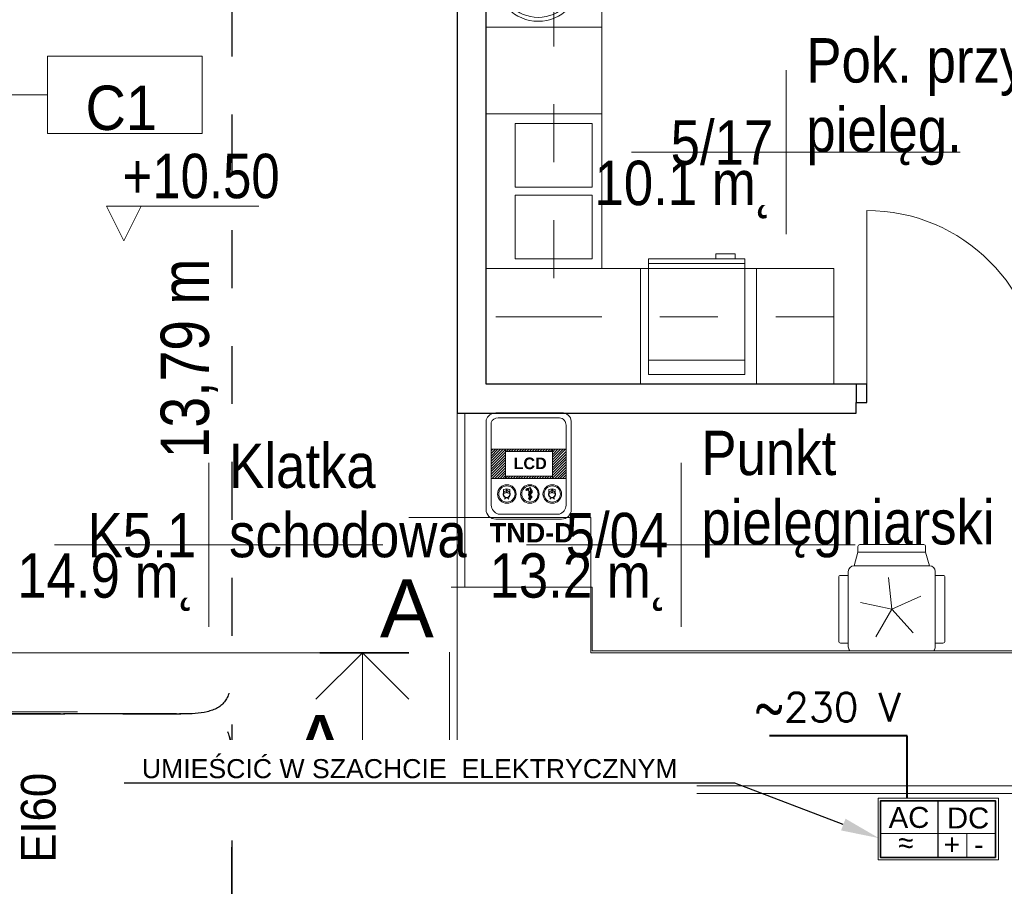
# Model space of a CAD drawing. Header units: centimetres. Extents: x -1316 to 21770, y -8842 to 3590.
# Tile 67 of 125: x -549 to -39, y 1383 to 1832. Entities that reach past the tile are written whole.
import ezdxf
from ezdxf import colors
from ezdxf.entities.mleader import LeaderData, LeaderLine
from ezdxf.math import Vec2, Vec3

# ---------------------------------------------------------------- set-up
doc = ezdxf.new("R2010")
doc.units = ezdxf.units.CM
doc.linetypes.add('Dash', pattern=[60, 30, -30])
for name, color, linetype, lineweight in [('A-AREA-IDEN', 2, 'Continuous', 13), ('A-DETL', 90, 'Continuous', 9), ('A-DETL-GENF', 92, 'Continuous', 9), ('A-DETL-MEDM', 33, 'Continuous', 13), ('A-DETL-THIN', 151, 'Continuous', 9), ('A-DETL-WIDE', 214, 'Continuous', 35), ('A-DOOR', 31, 'Continuous', 13), ('A-DOOR-IDEN', 31, 'Continuous', 13), ('A-WALL', 113, 'Continuous', 13), ('A-WALL-IDEN', 211, 'Continuous', 13), ('G-ANNO-DIMS', 111, 'Continuous', 13), ('G-ANNO-TEXT', 231, 'Continuous', 13), ('I-FURN', 30, 'Continuous', 9), ('P-SANR-FIXT', 6, 'Continuous', 9), ('PRZYW_Elementy_inst_przyw', 7, 'Continuous', 9), ('Q-SPCQ', 91, 'Continuous', 9), ('SAIO_INST_PRZYW_24VDC', 1, 'Continuous', 40)]:
    doc.layers.add(name, color=color, linetype=linetype, lineweight=lineweight)
doc.styles.add('adam', font='arialbd.ttf')
doc.styles.add('Arial', font='arial.ttf', dxfattribs={"width": 0.9, "height": 18})
doc.styles.add('Arial Narrow_2', font='ARIALN.TTF', dxfattribs={"height": 23})
doc.styles.add('Arial Narrow_4', font='ARIALN.TTF', dxfattribs={"height": 25})
doc.styles.add('Arial_11', font='arial.ttf', dxfattribs={"width": 0.85, "height": 23})
doc.styles.add('Arial_12', font='arial.ttf', dxfattribs={"width": 0.9, "height": 23})
doc.styles.add('Arial_7', font='arial.ttf', dxfattribs={"height": 30})
doc.styles.add('ROMANS', font='romans')

# ---------------------------------------------------------------- blocks, each defined once
blk = doc.blocks.new('Blat - Blat-V4-5_piętro III __10_50 m_ - stan projektowany')
at = {"layer": 'I-FURN'}
for p, q in [((0, -60), (0, 0)), ((80, 0), (80, -60)), ((80, -60), (0, -60))]:
    blk.add_line(p, q, dxfattribs=at)
blk = doc.blocks.new('Blat - Blat-2328139-5_piętro III __10_50 m_ - stan projektowany')
at = {"layer": 'I-FURN'}
for p, q in [((0, 60), (0, 0)), ((45, 60), (0, 60)), ((45, 0), (45, 60))]:
    blk.add_line(p, q, dxfattribs=at)
blk = doc.blocks.new('Blat - Blat-1345692-5_piętro III __10_50 m_ - stan projektowany')
at = {"layer": 'I-FURN'}
for p, q in [((0, -60), (0, 0)), ((80, -60), (0, -60))]:
    blk.add_line(p, q, dxfattribs=at)
blk = doc.blocks.new('Blat - Blat-2328140-5_piętro III __10_50 m_ - stan projektowany')
at = {"layer": 'I-FURN'}
for p, q in [((0, -60), (0, 0)), ((40, 0), (40, -60)), ((40, -60), (0, -60))]:
    blk.add_line(p, q, dxfattribs=at)
blk = doc.blocks.new('Blat - Blat-2328141-5_piętro III __10_50 m_ - stan projektowany')
at = {"layer": 'I-FURN'}
for p, q in [((0, -60), (0, 0)), ((60, 0), (60, -60)), ((60, -60), (0, -60))]:
    blk.add_line(p, q, dxfattribs=at)
blk = doc.blocks.new('Blat - Blat-2328144-5_piętro III __10_50 m_ - stan projektowany')
at = {"layer": 'I-FURN', "linetype": 'Dash'}
for p, q in [((0, -35), (0, 0)), ((230, -35), (0, -35))]:
    blk.add_line(p, q, dxfattribs=at)
blk = doc.blocks.new('Blat - Blat-2328145-5_piętro III __10_50 m_ - stan projektowany')
at = {"layer": 'I-FURN', "linetype": 'Dash'}
for p, q in [((180, 35), (0, 35)), ((180, 0), (180, 35))]:
    blk.add_line(p, q, dxfattribs=at)
blk = doc.blocks.new('DRZWI 1S - automatyczna etykieta - Drzwi 90 _szklone_-2381400-5_piętro III __10_50 m_ - stan projektowany')
at = {"layer": 'A-DETL-GENF'}
for p, q in [((-50.5, 2), (-45, 2)), ((-50.5, -7.5), (-50.5, 2)), ((-45, 2), (-45, -7.5)), ((45, 2), (50.5, 2)), ((45, -7.5), (45, 2)), ((50.5, 2), (50.5, -7.5)), ((-45, -7.5), (-50.5, -7.5)), ((50.5, -7.5), (45, -7.5))]:
    blk.add_line(p, q, dxfattribs=at)
at = {"layer": 'A-DETL-MEDM', "lineweight": 25}
for p, q in [((-50.5, -7.5), (-50.5, 2)), ((-50.5, 2), (-45, 2)), ((-45, 2), (-45, -7.5)), ((45, 2), (45, -7.5)), ((50.5, 2), (45, 2)), ((50.5, -7.5), (50.5, 2)), ((-45, -7.5), (-50.5, -7.5)), ((45, -7.5), (50.5, -7.5))]:
    blk.add_line(p, q, dxfattribs=at)
at = {"layer": 'A-DOOR'}
blk.add_line((45, -7.5), (45, -97.5), dxfattribs=at)
blk.add_arc((45, -7.5), 90, 180, 270, dxfattribs=at)
blk = doc.blocks.new('umywalka okrągła d _44cm stal nierdzewna - Type 1-2356170-5_piętro III __10_50 m_ - stan projektowany')
at = {"layer": 'P-SANR-FIXT'}
for p, q in [((12.5, 17.93), (12.5, 28.93)), ((7, 23.43), (18, 23.43))]:
    blk.add_line(p, q, dxfattribs=at)
for centre, radius in [((12.5, 34.5), 22), ((12.5, 34.5), 20), ((12.5, 23.43), 1.9)]:
    blk.add_circle(centre, radius, dxfattribs=at)
blk = doc.blocks.new('zlewozmywak dwukomorowy - Type 1-2356268-5_piętro III __10_50 m_ - stan projektowany')
at = {"layer": 'P-SANR-FIXT'}
for p, q in [((52.5, 67.5), (-27.5, 67.5)), ((-27.5, 67.5), (-27.5, 7.5)), ((52.5, 7.5), (52.5, 67.5)), ((10.5, 62.5), (-22.5, 62.5)), ((-22.5, 62.5), (-22.5, 22.5)), ((10.5, 22.5), (10.5, 62.5)), ((47.5, 62.5), (14.5, 62.5)), ((14.5, 62.5), (14.5, 22.5)), ((47.5, 22.5), (47.5, 62.5)), ((-22.5, 22.5), (10.5, 22.5)), ((14.5, 22.5), (47.5, 22.5))]:
    blk.add_line(p, q, dxfattribs=at)
blk = doc.blocks.new('lodówka niska w zabudowie - Type 1-2357182-5_piętro III __10_50 m_ - stan projektowany')
at = {"layer": 'Q-SPCQ'}
for p, q in [((-12.5, 12.5), (-12.5, 72.5)), ((-12.5, 72.5), (37.5, 72.5)), ((22.5, 75), (22.5, 72.5)), ((32.5, 75), (22.5, 75)), ((32.5, 72.5), (32.5, 75)), ((37.5, 72.5), (37.5, 12.5)), ((37.5, 70), (-12.5, 70)), ((37.5, 20), (-12.5, 20)), ((37.5, 12.5), (-12.5, 12.5))]:
    blk.add_line(p, q, dxfattribs=at)
blk = doc.blocks.new('Lada rejestracji2 - Lada rejestracji-2360188-5_piętro III __10_50 m_ - stan projektowany')
at = {"layer": 'I-FURN'}
for p, q in [((1431.33, 30.12), (1431.33, 326.62)), ((1431.33, 326.62), (1538.33, 326.62)), ((1538.33, 326.62), (1538.33, 322.62)), ((1435.33, 30.12), (1435.33, 322.62)), ((1435.33, 322.62), (1538.33, 322.62)), ((1435.33, 322.62), (1435.33, 30.12)), ((1538.33, 322.62), (1435.33, 322.62)), ((1538.33, 322.62), (1538.33, 318.62)), ((1628.33, 322.62), (1538.33, 322.62)), ((1538.33, 252.62), (1538.33, 322.62)), ((1538.33, 318.62), (1628.33, 318.62)), ((1505.33, -227.38), (1505.33, 252.62)), ((1505.33, 252.62), (1538.33, 252.62)), ((1431.33, -4.88), (1431.33, -301.38)), ((1441.33, -4.88), (1435.33, -4.88)), ((1441.33, -291.38), (1441.33, -4.88)), ((1538.33, -227.38), (1505.33, -227.38)), ((1538.33, -291.38), (1538.33, -227.38)), ((1538.33, -291.38), (1441.33, -291.38)), ((1538.33, -301.38), (1538.33, -291.38)), ((1628.33, -293.38), (1538.58, -293.38)), ((1538.58, -293.38), (1538.58, -297.38)), ((1538.58, -297.38), (1628.33, -297.38)), ((1431.33, -301.38), (1538.33, -301.38))]:
    blk.add_line(p, q, dxfattribs=at)
blk = doc.blocks.new('krzesło obrotowe - krzesło obrotowe-817701-5_piętro III __10_50 m_ - stan projektowany')
at = {"layer": 'I-FURN'}
for p, q in [((-17.5, 22.5), (-17.5, 26.5)), ((16.5, 27.5), (-16.5, 27.5)), ((17.5, 22.5), (17.5, 26.5)), ((19.5, 22.5), (-19.5, 22.5)), ((-33.5, 16.5), (-33.5, -16.5)), ((-32.5, 17.5), (-29.5, 17.5)), ((-29.5, 17.5), (-22.5, 19.5)), ((-29.5, 17.5), (-29.5, -17.5)), ((-22.5, 19.5), (-22.5, -19.5)), ((-6.71, 15.07), (0, 0)), ((0, 0), (12.26, 11.04)), ((0, 0), (-16.41, -1.72)), ((-3.43, -16.14), (0, 0)), ((0, 0), (14.29, -8.25)), ((-29.5, -17.5), (-32.5, -17.5)), ((-22.5, -19.5), (-29.5, -17.5)), ((-19.5, -22.5), (19.5, -22.5)), ((-17.5, -22.5), (-17.5, -26.5)), ((17.5, -22.5), (17.5, -26.5)), ((-16.5, -27.5), (16.5, -27.5))]:
    blk.add_line(p, q, dxfattribs=at)
for centre, radius, start, end in [((-16.5, 26.5), 1, 90, 180), ((16.5, 26.5), 1, 0, 90), ((-19.5, 19.5), 3, 90, 180), ((19.5, 19.5), 3, 47.5736, 90), ((-32.5, 16.5), 1, 90, 180), ((-32.5, -16.5), 1, 180, 270), ((-19.5, -19.5), 3, 180, 270), ((19.5, -19.5), 3, 270, 312.4264), ((-16.5, -26.5), 1, 180, 270), ((16.5, -26.5), 1, 270, 0)]:
    blk.add_arc(centre, radius, start, end, dxfattribs=at)
blk = doc.blocks.new('Spot Elevations - Kota wyk 2-385235-5_piętro III __10_50 m_ - stan projektowany')
at = {"layer": 'G-ANNO-DIMS'}
for p, q in [((0, 0), (-0.09, 0.18)), ((-0.09, 0.18), (0.6992, 0.18)), ((0, 0), (0.09, 0.18))]:
    blk.add_line(p, q, dxfattribs=at)
blk = doc.blocks.new('etykieta drzwi wymiar i kategoria - Aluprof Curtain Door - etykieta drzwi 1S dół-1350914-5_piętro III __10_50 m_ - stan projektowany')
at = {"layer": 'A-DOOR-IDEN'}
for q in [(0, 0.5984), (0, -0.5984)]:
    blk.add_line((0, 0), q, dxfattribs=at)
blk = doc.blocks.new('METKA_POMIESZCZENIA2 - Rozbudowana - bez ramki-2396678-5_piętro III __10_50 m_ - stan projektowany')
at = {"layer": 'A-AREA-IDEN'}
for p, q in [((0, 0.425), (0, 0)), ((0.0976, 0), (-0.8, 0)), ((-0.8, 0), (0.9, 0)), ((0, 0), (0, -0.425))]:
    blk.add_line(p, q, dxfattribs=at)
blk = doc.blocks.new('ET sciana_AT7 - 10mm-2270614-5_piętro III __10_50 m_ - stan projektowany')
at = {"layer": 'A-WALL-IDEN'}
for p, q in [((-0.4, 0.196875), (0.4, 0.196875)), ((-0.4, -0.203125), (-0.4, 0.196875)), ((0.4, 0.196875), (0.4, -0.203125)), ((-0.4, -0.203125), (0.4, -0.203125))]:
    blk.add_line(p, q, dxfattribs=at)
blk = doc.blocks.new('Ikona')
at = {"layer": 'PRZYW_Elementy_inst_przyw'}
h = blk.add_hatch(color=1, dxfattribs=at)
h.dxf.hatch_style = 1
h.paths.add_polyline_path([(-1065.97, 3801.31), (-1066.17, 3801.31), (-1066.17, 3801.08), (-1065.97, 3801.08)])
h.paths.add_polyline_path([(-1065.97, 3801.08), (-1066.17, 3801.08), (-1066.17, 3800.87), (-1065.97, 3800.87)])
h.paths.add_polyline_path([(-1065.74, 3801.08), (-1065.97, 3801.08), (-1065.97, 3800.87), (-1065.74, 3800.87)])
h.paths.add_polyline_path([(-1066.17, 3801.08), (-1066.41, 3801.08), (-1066.41, 3800.87), (-1066.17, 3800.87)])
h.paths.add_polyline_path([(-1065.97, 3800.87), (-1066.17, 3800.87), (-1066.17, 3800.64), (-1065.97, 3800.64)])
at = {"layer": 'PRZYW_Elementy_inst_przyw', "color": 1}
for p, q in [((-1067.65, 3799.71), (-1067.65, 3801.21)), ((-1064.49, 3799.71), (-1064.49, 3801.21))]:
    blk.add_line(p, q, dxfattribs=at)
for points in [[(-1065.74, 3801.08), (-1065.74, 3800.87), (-1066.41, 3800.87), (-1066.41, 3801.08)], [(-1066.17, 3801.31), (-1065.97, 3801.31), (-1065.97, 3800.64), (-1066.17, 3800.64)]]:
    blk.add_lwpolyline(points, close=True, dxfattribs=at)
for centre, radius, start, end in [((-1066.07, 3798.74), 1.85, 31.7978, 276.8309), ((-1066.06, 3798.68), 1.6, 156.7793, 23.2207), ((-1066.07, 3798.03), 3.55, 63.5398, 116.4602), ((-1066.07, 3795.45), 1.43, 32.8175, 147.1825), ((-1066.07, 3798.72), 1.65, 89.6447, 89.8927), ((-1066.08, 3798.74), 1.86, 277.2029, 31.4258)]:
    blk.add_arc(centre, radius, start, end, dxfattribs=at)
at = {"layer": 'PRZYW_Elementy_inst_przyw', "color": 1, "lineweight": 5}
for centre, start, end in [((-1067.2, 3800.4), 253.1892, 358.3615), ((-1064.92, 3800.4), 181.6385, 286.8108)]:
    blk.add_arc(centre, 1.14, start, end, dxfattribs=at)
blk = doc.blocks.new('Ikona2')
at = {"layer": 'PRZYW_Elementy_inst_przyw'}
h = blk.add_hatch(color=106, dxfattribs=at)
h.dxf.hatch_style = 1
h.paths.add_polyline_path([(0.1, -0.27), (-0.1, -0.27), (-0.1, -0.5), (0.1, -0.5)])
h.paths.add_polyline_path([(0.1, -0.5), (-0.1, -0.5), (-0.1, -0.7), (0.1, -0.7)])
h.paths.add_polyline_path([(0.34, -0.5), (0.1, -0.5), (0.1, -0.7), (0.34, -0.7)])
h.paths.add_polyline_path([(-0.1, -0.5), (-0.34, -0.5), (-0.34, -0.7), (-0.1, -0.7)])
h.paths.add_polyline_path([(0.1, -0.7), (-0.1, -0.7), (-0.1, -0.94), (0.1, -0.94)])
at = {"layer": 'PRZYW_Elementy_inst_przyw', "color": 106}
for p, q in [((-1.58, -1.86), (-1.58, -0.37)), ((1.58, -1.86), (1.58, -0.37))]:
    blk.add_line(p, q, dxfattribs=at)
for points in [[(0.34, -0.5), (0.34, -0.7), (-0.34, -0.7), (-0.34, -0.5)], [(-0.1, -0.27), (0.1, -0.27), (0.1, -0.94), (-0.1, -0.94)]]:
    blk.add_lwpolyline(points, close=True, dxfattribs=at)
for centre, radius, start, end in [((0, -3.55), 3.55, 63.5398, 116.4602), ((0, -2.84), 1.85, 31.7978, 276.8309), ((0.01, -2.9), 1.6, 156.7793, 23.2207), ((0, -6.13), 1.43, 32.8175, 147.1825), ((0, -2.85), 1.65, 89.6447, 89.8927), ((-0.01, -2.84), 1.86, 277.2029, 31.4258)]:
    blk.add_arc(centre, radius, start, end, dxfattribs=at)
at = {"layer": 'PRZYW_Elementy_inst_przyw', "color": 106, "lineweight": 5}
for centre, start, end in [((-1.13, -1.18), 253.1892, 358.3615), ((1.15, -1.18), 181.6385, 286.8108)]:
    blk.add_arc(centre, 1.14, start, end, dxfattribs=at)
blk = doc.blocks.new('Ikona3')
at = {"layer": 'PRZYW_Elementy_inst_przyw', "linetype": 'Continuous', "lineweight": -3}
h = blk.add_hatch(color=5, dxfattribs=at)
h.dxf.hatch_style = 1
h.paths.add_polyline_path([(-1.73, 2.35, 1), (-1.83, 2.35, 1)])
at = {"layer": 'PRZYW_Elementy_inst_przyw', "color": 5, "linetype": 'Continuous', "lineweight": -3}
for p, q in [((-0.41, 0.15), (-0.52, 2.82)), ((0.26, -2), (0.33, 0.04)), ((0.34, 0.34), (0.42, 2.81)), ((-0.31, -2.18), (-0.4, -0.11)), ((-0.28, -2.87), (-0.3, -2.4)), ((0.24, -2.82), (0.26, -2.2))]:
    blk.add_line(p, q, dxfattribs=at)
blk.add_circle((-1.78, 2.35), 0.0516, dxfattribs=at)
for centre, radius, start, end in [((-0.05, 2.82), 0.471, 358.1686, 184.9023), ((-0.02, -2.82), 0.261, 174.7396, 0)]:
    blk.add_arc(centre, radius, start, end, dxfattribs=at)
for points, knots in [([(-1.91, 2.45), (-2.21, 2.19), (-1.95, 1.93), (-1.49, 2.08), (-1.14, 2.23), (-0.78, 2.25), (-0.54, 2.25), (-0.5, 2.25)], [0, 0, 0, 0, 1, 2, 3, 4, 4.194115, 4.194115, 4.194115, 4.194115]), ([(-0.52, 2.61), (-0.71, 2.63), (-1.15, 2.62), (-1.62, 2.57), (-1.91, 2.45)], [33.18608, 33.18608, 33.18608, 33.18608, 34, 35, 35, 35, 35]), ([(0.39, 2), (0.47, 1.94), (0.72, 1.71), (0.97, 1.04), (0.57, 0.39), (-0.05, 0.18), (-0.75, 0.15), (-0.81, -0.48), (-0.51, -0.81), (-0.36, -0.91)], [5.600866, 5.600866, 5.600866, 5.600866, 6, 7, 8, 9, 10, 11, 11.652812, 11.652812, 11.652812, 11.652812]), ([(-0.38, -0.55), (-0.47, -0.47), (-0.57, -0.32), (-0.45, -0.09), (-0.13, -0.01), (0.69, 0.06), (1.06, 0.57), (1.2, 1.06), (1.12, 1.6), (0.89, 2.07), (0.58, 2.27), (0.4, 2.35)], [23.027734, 23.027734, 23.027734, 23.027734, 24, 25, 26, 27, 28, 29, 30, 31, 31.881372, 31.881372, 31.881372, 31.881372]), ([(0.29, -1.23), (0.4, -1.27), (0.71, -1.41), (0.84, -1.91), (-0.78, -2.28), (-0.78, -2.4), (-0.57, -2.53), (0.82, -1.98), (0.98, -1.87), (0.97, -1.5), (0.83, -1.21), (0.45, -1.03), (0.3, -0.95)], [12.540236, 12.540236, 12.540236, 12.540236, 13, 14, 15, 16, 17, 18, 19, 20, 21, 21.659954, 21.659954, 21.659954, 21.659954])]:
    blk.add_open_spline(points, degree=3, knots=knots, dxfattribs=at)
blk = doc.blocks.new('TND-D')
at = {"layer": 'PRZYW_Elementy_inst_przyw', "lineweight": 5}
h = blk.add_hatch(dxfattribs=at)
h.set_pattern_fill('ANSI31', color=252, scale=0.3, style=0)
h.set_pattern_definition([(45, (970.1471, -3940.1483), (-0.6735192, 0.6735192), [])])
h.paths.add_polyline_path([(-19.38, -18.84), (-12, -18.84), (-12, -20.06), (-12, -32.68), (-12, -33.91), (-19.38, -33.91)])
h.paths.add_polyline_path([(-12, -18.84), (12.27, -18.84), (12.27, -20.06), (-12, -20.06)])
h.paths.add_polyline_path([(-12, -32.68), (12.27, -32.68), (12.27, -33.91), (-12, -33.91)])
h.paths.add_polyline_path([(12.27, -18.84), (19.33, -18.84), (19.33, -33.91), (12.27, -33.91), (12.27, -32.68), (12.27, -20.06)])
at = {"layer": 'PRZYW_Elementy_inst_przyw', "color": 252, "lineweight": 5}
for p, q in [((-12, -20.06), (-12, -18.84)), ((12.27, -20.06), (12.27, -18.84)), ((-12, -33.91), (-12, -32.68)), ((12.27, -33.91), (12.27, -32.68))]:
    blk.add_line(p, q, dxfattribs=at)
at = {"layer": 'PRZYW_Elementy_inst_przyw', "lineweight": 5}
for p, q in [((-12, -20.06), (12.27, -20.06)), ((-12, -32.68), (12.27, -32.68))]:
    blk.add_line(p, q, dxfattribs=at)
for points in [[(17.04, -55.03), (-17.04, -55.03, -0.414214), (-22.04, -50.03), (-22.04, -3.61, -0.312333), (-17.04, 0), (17.04, 0, -0.414214), (22.04, -4.35), (22.04, -50.03, -0.414214)], [(15.86, -52.47), (-15.86, -52.47, -0.282848), (-19.38, -47.81), (-19.38, -4.93, -0.342111), (-15.86, -2.62), (15.86, -2.62, -0.414214), (19.33, -6.42), (19.33, -47.81, -0.292402)]]:
    blk.add_lwpolyline(points, format="xyb", close=True, dxfattribs=at)
for points in [[(-19.38, -18.84), (19.33, -18.84), (19.33, -33.91), (-19.38, -33.91)], [(-12, -20.06), (12.27, -20.06), (12.27, -32.68), (-12, -32.68)]]:
    blk.add_lwpolyline(points, close=True, dxfattribs=at)
for centre, radius in [((-11.3, -42), 4.8), ((-11.3, -42), 4.22), ((0.59, -42), 4.8), ((0.66, -41.97), 4.22), ((12.19, -42), 4.8), ((12.19, -42), 4.22)]:
    blk.add_circle(centre, radius, dxfattribs=at)
for name, p in [('Ikona', (1054.66, -3840.91)), ('Ikona3', (0.66, -41.97)), ('Ikona2', (12.07, -39.33))]:
    blk.add_blockref(name, p, dxfattribs=at)
at = {"layer": 'PRZYW_Elementy_inst_przyw', "lineweight": 5, "attachment_point": 1, "style": 'adam'}
for s, insert, char_height, width in [('{\\H2.4x;\\C152;LCD}', (-7.86, -23.13), 2.5, 19.389), ('\\pxt1;{\\H1.6667x; TND-D}', (-24.02, -57.06), 6, 55.9585)]:
    blk.add_mtext(s, dxfattribs=dict(at, insert=insert, char_height=char_height, width=width))
blk = doc.blocks.new('ZASILACZ')
at = {"layer": 'PRZYW_Elementy_inst_przyw', "color": 7, "lineweight": -3}
blk.add_line((1604.04, 1405.78), (1604.04, 1411.88), dxfattribs=at)
at = {"layer": 'PRZYW_Elementy_inst_przyw', "color": 7}
for p, q in [((1607.14, 1408.37), (1607.14, 1406.02)), ((1607.14, 1406.02), (1607.14, 1405.78))]:
    blk.add_line(p, q, dxfattribs=at)
for points in [[(1597.59, 1412.16), (1610.56, 1412.16), (1610.56, 1405.51), (1597.59, 1405.51)], [(1597.83, 1408.37), (1604.04, 1408.37), (1604.04, 1405.78), (1597.83, 1405.78)], [(1604.04, 1408.37), (1610.24, 1408.37), (1610.24, 1405.78), (1604.04, 1405.78)]]:
    blk.add_lwpolyline(points, close=True, dxfattribs=at)
at = {"layer": 'PRZYW_Elementy_inst_przyw', "color": 7, "lineweight": 35}
blk.add_lwpolyline([(1610.24, 1405.78), (1597.83, 1405.78), (1597.83, 1411.88), (1610.24, 1411.88)], close=True, dxfattribs=at)
at = {"layer": 'PRZYW_Elementy_inst_przyw', "color": 7, "lineweight": -3, "attachment_point": 1}
for s, width, heights, insert, char_height in [('{\\fArial|b0|i0|c0|p34;AC}', 72.7336, [0], (1598.72, 1411.22), 2.2579), ('{\\fArial|b0|i0|c238|p34;D\\fArial|b0|i0|c0|p34;C}', 72.7336, [0], (1605, 1411.16), 2.2579), ('~', 35, [24.05], (1599.68, 1408.83), 2.26), ('+', 35, [24.05], (1604.65, 1408.32), 2.26), ('~', 35, [24.05], (1599.68, 1408.14), 2.26), ('-', 35, [24.05], (1607.93, 1408.32), 2.26)]:
    blk.add_mtext_dynamic_manual_height_columns(s, width=width, gutter_width=12.5, heights=heights, dxfattribs=dict(at, insert=insert, char_height=char_height))
at = {"layer": 'PRZYW_Elementy_inst_przyw', "color": 7}
for p in [(1596.76, 1412.93), (1596.76, 1402.81), (1596.76, 1398.04)]:
    blk.add_attdef('NAZWA_BLOKU', p, '', height=2.23, dxfattribs=at)

msp = doc.modelspace()

# ---------------------------------------------------------------- linework, layer by layer
at = {"layer": 'A-DETL', "linetype": 'Dash', "lineweight": 25}
for points, knots in [([(-552.77, 2638.57), (-478.91, 2638.57), (-476.08, 2638.57), (-439.12, 2638.57), (-439.12, 2601.62), (-439.12, 2598.79), (-439.12, 2573.54), (-439.12, 1655.82), (-439.12, 1618.87), (-439.12, 1616.04), (-439.12, 1512.36), (-439.12, 1509.53), (-439.12, 1472.57), (-476.08, 1472.57), (-478.91, 1472.57), (-555.62, 1472.57)], [0, 0, 0, 0, 1.242892, 2.082132, 2.921372, 3.63261, 13.975949, 24.692511, 35.163852, 36.732804, 37.928533, 39.497485, 40.336725, 41.175965, 42.450024, 42.450024, 42.450024, 42.450024]), ([(-555.62, 1472.57), (-478.91, 1472.57), (-476.08, 1472.57), (-439.12, 1472.57), (-439.12, 1435.62), (-439.12, 1432.79), (-439.12, 1329.11), (-439.12, 1326.28), (-439.12, 1289.33), (-402.17, 1289.33), (-399.34, 1289.33), (54.38, 1289.33), (347.2, 1289.33), (391.67, 1289.33), (418.55, 1316.21), (413.88, 1393.93), (413.88, 1663.13)], [0, 0, 0, 0, 1.274059, 2.1133, 2.95254, 4.521491, 5.717221, 7.286172, 8.125412, 8.964652, 14.361634, 22.556861, 31.207392, 35.311818, 37.065318, 41.276562, 41.276562, 41.276562, 41.276562]), ([(-561.62, 233.02), (-511.61, 233.02), (-497.78, 233.02), (-439.12, 233.02), (-439.12, 251.36), (-439.12, 296.62), (-439.12, 1289.33), (-439.12, 1326.28), (-439.12, 1329.11), (-439.12, 1432.79), (-439.12, 1435.62), (-439.12, 1472.57), (-476.08, 1472.57), (-478.91, 1472.57), (-555.62, 1472.57)], [0, 0, 0, 0, 1.339676, 2.332925, 3.669947, 15.221807, 26.977257, 38.268666, 39.837617, 41.033347, 42.602298, 43.441538, 44.280778, 45.554838, 45.554838, 45.554838, 45.554838]), ([(-555.62, 1472.57), (-478.91, 1472.57), (-450.62, 1472.57), (-439.12, 1472.57), (-439.12, 1461.07), (-439.12, 1432.79), (-439.12, 1329.11), (-439.12, 1326.28), (-439.12, 1289.33), (-402.17, 1289.33), (-399.34, 1289.33), (54.38, 1289.33), (347.2, 1289.33), (391.67, 1289.33), (413.88, 1267.11), (413.88, 1211.15), (413.88, 1019.9)], [0, 0, 0, 0, 1.274059, 1.834911, 2.395763, 3.964714, 5.438832, 7.007784, 7.847024, 8.686264, 14.083246, 22.278473, 30.929004, 34.961158, 36.402966, 39.45005, 39.45005, 39.45005, 39.45005])]:
    msp.add_open_spline(points, degree=3, knots=knots, dxfattribs=at)
at = {"layer": 'A-DETL-MEDM'}
for q in [(-395.66, 1480.19), (-371.62, 1430.23), (-347.58, 1480.19)]:
    msp.add_line((-371.62, 1504.23), q, dxfattribs=at)
at = {"layer": 'A-DETL-THIN'}
for p, q in [((-347.62, 1574.33), (-253.35, 1574.33)), ((-253.35, 1574.33), (-253.35, 1504.23)), ((-1199.35, 1504.23), (-393.63, 1504.23)), ((-253.35, 1504.23), (552.37, 1504.23))]:
    msp.add_line(p, q, dxfattribs=at)
at = {"layer": 'A-DETL-WIDE'}
msp.add_line((-347.62, 1504.23), (-393.63, 1504.23), dxfattribs=at)
at = {"layer": 'A-WALL', "color": 7, "lineweight": 25}
for p, q in [((-322.62, 2110.33), (-322.62, 1628.33)), ((-307.62, 1643.33), (-307.62, 2095.33)), ((-116.12, 1643.33), (-307.62, 1643.33)), ((-116.12, 1628.33), (-116.12, 1633.83)), ((-322.62, 1628.33), (-116.12, 1628.33))]:
    msp.add_line(p, q, dxfattribs=at)
at = {"layer": 'A-WALL-IDEN'}
msp.add_line((-557.87, 1793.2), (-534.63, 1793.2), dxfattribs=at)
at = {"layer": 'SAIO_INST_PRZYW_24VDC', "ltscale": 2}
msp.add_line((-89.63, 1429.14), (-89.63, 1461.25), dxfattribs=at)

# ---------------------------------------------------------------- block references
at = {"layer": 'A-AREA-IDEN', "xscale": 99.99999999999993, "yscale": 99.99999999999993, "zscale": 99.99999999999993}
for p in [(-152.28, 1763.49), (-451.04, 1560.2), (-206.61, 1560.2)]:
    msp.add_blockref('METKA_POMIESZCZENIA2 - Rozbudowana - bez ramki-2396678-5_piętro III __10_50 m_ - stan projektowany', p, dxfattribs=at)
at = {"layer": 'A-DOOR', "rotation": 180}
msp.add_blockref('DRZWI 1S - automatyczna etykieta - Drzwi 90 _szklone_-2381400-5_piętro III __10_50 m_ - stan projektowany', (-65.62, 1635.83), dxfattribs=at)
at = {"layer": 'A-DOOR-IDEN', "xscale": 99.99999999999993, "yscale": 99.99999999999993, "zscale": 99.99999999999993, "rotation": 270.0000000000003}
msp.add_blockref('etykieta drzwi wymiar i kategoria - Aluprof Curtain Door - etykieta drzwi 1S dół-1350914-5_piętro III __10_50 m_ - stan projektowany', (-578.91, 1473.77), dxfattribs=at)
at = {"layer": 'A-WALL-IDEN', "xscale": 99.99999999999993, "yscale": 99.99999999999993, "zscale": 99.99999999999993}
msp.add_blockref('ET sciana_AT7 - 10mm-2270614-5_piętro III __10_50 m_ - stan projektowany', (-494.63, 1793.51), dxfattribs=at)
at = {"layer": 'G-ANNO-DIMS', "xscale": 99.99999999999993, "yscale": 99.99999999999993, "zscale": 99.99999999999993}
msp.add_blockref('Spot Elevations - Kota wyk 2-385235-5_piętro III __10_50 m_ - stan projektowany', (-495.16, 1717.59), dxfattribs=at)
at = {"layer": 'I-FURN'}
for name, p, rotation in [('Blat - Blat-1345692-5_piętro III __10_50 m_ - stan projektowany', (-307.62, 1828.33), 90.00000000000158), ('Blat - Blat-2328139-5_piętro III __10_50 m_ - stan projektowany', (-307.62, 1828.33), 269.9999999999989), ('Blat - Blat-V4-5_piętro III __10_50 m_ - stan projektowany', (-307.62, 1703.33), 90.00000000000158), ('Blat - Blat-1345692-5_piętro III __10_50 m_ - stan projektowany', (-227.62, 1643.33), 180), ('Blat - Blat-2328141-5_piętro III __10_50 m_ - stan projektowany', (-167.62, 1643.33), 180), ('Blat - Blat-2328140-5_piętro III __10_50 m_ - stan projektowany', (-127.62, 1643.33), 180), ('Lada rejestracji2 - Lada rejestracji-2360188-5_piętro III __10_50 m_ - stan projektowany', (0, 0), 90.00000000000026), ('krzesło obrotowe - krzesło obrotowe-817701-5_piętro III __10_50 m_ - stan projektowany', (-97.62, 1526.83), 270.0000000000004)]:
    msp.add_blockref(name, p, dxfattribs=dict(at, rotation=rotation))
at = {"layer": 'I-FURN', "linetype": 'Dash', "rotation": 90.00000000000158}
msp.add_blockref('Blat - Blat-2328144-5_piętro III __10_50 m_ - stan projektowany', (-307.62, 1678.33), dxfattribs=at)
at = {"layer": 'I-FURN', "linetype": 'Dash'}
msp.add_blockref('Blat - Blat-2328145-5_piętro III __10_50 m_ - stan projektowany', (-307.62, 1643.33), dxfattribs=at)
at = {"layer": 'P-SANR-FIXT', "rotation": 270.0000000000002}
for name, p in [('umywalka okrągła d _44cm stal nierdzewna - Type 1-2356170-5_piętro III __10_50 m_ - stan projektowany', (-315.12, 1865.83)), ('zlewozmywak dwukomorowy - Type 1-2356268-5_piętro III __10_50 m_ - stan projektowany', (-315.12, 1755.83))]:
    msp.add_blockref(name, p, dxfattribs=at)
at = {"layer": 'PRZYW_Elementy_inst_przyw', "color": 150, "lineweight": 5}
msp.add_blockref('TND-D', (-285.55, 1628.5), dxfattribs=at)
at = {"layer": 'PRZYW_Elementy_inst_przyw', "xscale": 4.8, "yscale": 4.8, "zscale": 4.8}
msp.add_blockref('ZASILACZ', (-7773.08, -5349.44), dxfattribs=at)
at = {"layer": 'Q-SPCQ'}
msp.add_blockref('lodówka niska w zabudowie - Type 1-2357182-5_piętro III __10_50 m_ - stan projektowany', (-211.12, 1635.83), dxfattribs=at)

# ---------------------------------------------------------------- texts
at = {"layer": 'A-AREA-IDEN', "color": 0, "char_height": 23, "line_spacing_factor": 0.936439, "style": 'Arial_11'}
for s, insert, width, attachment_point in [('\\pt84.99995,169.9999,255.00008,340.00003,424.99998,509.99993,595.00011,680.00006,765.00001,849.99996,934.99991,1020.00009,1105.00004,1189.99999,1274.99994,1359.99989,1445.00007,1530.00002,1614.99997,1699.99992,1785.0001,1870.00005,1955,2039.99995,2124.9999,2210.00008,2295.00003,2379.99998,2464.99993,2550.00011,2635.00006,2720.00001;Pok. przyg.\\Ppielęg.', (-141.85, 1756.71), 134.98, 7), ('\\pxqr,t3.69565,7.3913,11.08696,14.78261,18.47826,22.17391,25.86957,29.56522,33.26087,36.95652,40.65217,44.34783,48.04348,51.73913,55.43478,59.13043,62.82609,66.52174,70.21739,73.91304,77.6087,81.30435,85,88.69565,92.3913,96.08696,99.78261,103.47826,107.17391,110.86957,114.56522,118.26087;{5/17}', (-158.94, 1756.71), 52.87, 9), ('\\pt84.99995,169.9999,255.00008,340.00003,424.99998,509.99993,595.00011,680.00006,765.00001,849.99996,934.99991,1020.00009,1105.00004,1189.99999,1274.99994,1359.99989,1445.00007,1530.00002,1614.99997,1699.99992,1785.0001,1870.00005,1955,2039.99995,2124.9999,2210.00008,2295.00003,2379.99998,2464.99993,2550.00011,2635.00006,2720.00001;10.1 m˛', (-158.94, 1759.1), 91.63, 3), ('\\pxt3.69565,7.3913,11.08696,14.78261,18.47826,22.17391,25.86957,29.56522,33.26087,36.95652,40.65217,44.34783,48.04348,51.73913,55.43478,59.13043,62.82609,66.52174,70.21739,73.91304,77.6087,81.30435,85,88.69565,92.3913,96.08696,99.78261,103.47826,107.17391,110.86957,114.56522,118.26087;{Klatka\\Pschodowa}', (-440.61, 1553.42), 121.975, 7), ('\\pt84.99995,169.9999,255.00008,340.00003,424.99998,509.99993,595.00011,680.00006,765.00001,849.99996,934.99991,1020.00009,1105.00004,1189.99999,1274.99994,1359.99989,1445.00007,1530.00002,1614.99997,1699.99992,1785.0001,1870.00005,1955,2039.99995,2124.9999,2210.00008,2295.00003,2379.99998,2464.99993,2550.00011,2635.00006,2720.00001;Punkt\\Ppielęgniarski', (-196.19, 1553.42), 150.11, 7), ('\\pxqr,t3.69565,7.3913,11.08696,14.78261,18.47826,22.17391,25.86957,29.56522,33.26087,36.95652,40.65217,44.34783,48.04348,51.73913,55.43478,59.13043,62.82609,66.52174,70.21739,73.91304,77.6087,81.30435,85,88.69565,92.3913,96.08696,99.78261,103.47826,107.17391,110.86957,114.56522,118.26087;{K5.1}', (-457.69, 1553.42), 55.675, 9), ('\\pxqr,t3.69565,7.3913,11.08696,14.78261,18.47826,22.17391,25.86957,29.56522,33.26087,36.95652,40.65217,44.34783,48.04348,51.73913,55.43478,59.13043,62.82609,66.52174,70.21739,73.91304,77.6087,81.30435,85,88.69565,92.3913,96.08696,99.78261,103.47826,107.17391,110.86957,114.56522,118.26087;{5/04}', (-213.27, 1553.42), 52.87, 9), ('\\pt84.99995,169.9999,255.00008,340.00003,424.99998,509.99993,595.00011,680.00006,765.00001,849.99996,934.99991,1020.00009,1105.00004,1189.99999,1274.99994,1359.99989,1445.00007,1530.00002,1614.99997,1699.99992,1785.0001,1870.00005,1955,2039.99995,2124.9999,2210.00008,2295.00003,2379.99998,2464.99993,2550.00011,2635.00006,2720.00001;14.9 m˛', (-457.69, 1555.81), 91.63, 3), ('\\pt84.99995,169.9999,255.00008,340.00003,424.99998,509.99993,595.00011,680.00006,765.00001,849.99996,934.99991,1020.00009,1105.00004,1189.99999,1274.99994,1359.99989,1445.00007,1530.00002,1614.99997,1699.99992,1785.0001,1870.00005,1955,2039.99995,2124.9999,2210.00008,2295.00003,2379.99998,2464.99993,2550.00011,2635.00006,2720.00001;13.2 m˛', (-213.27, 1555.81), 91.63, 3)]:
    msp.add_mtext(s, dxfattribs=dict(at, insert=insert, width=width, attachment_point=attachment_point))
at = {"layer": 'A-WALL-IDEN', "insert": (-496.44, 1786.35), "char_height": 23, "width": 37.53, "attachment_point": 5, "line_spacing_factor": 0.936439, "style": 'Arial_12'}
msp.add_mtext('\\pxqc,t4.96957,9.93913,14.9087,19.87826,24.84783,29.81739,34.78696,39.75652,44.72609,49.69565,54.66522,59.63478,64.60435,69.57391,74.54348,79.51304,84.48261,89.45217,94.42174,99.3913,104.36087,109.33043,114.3,119.26957,124.23913,129.2087,134.17826,139.14783,144.11739,149.08696,154.05652,159.02609;{C1}', dxfattribs=at)
at = {"layer": 'G-ANNO-DIMS', "insert": (-495.76, 1762.69), "char_height": 23, "width": 97.4494, "attachment_point": 1, "line_spacing_factor": 0.974696, "style": 'Arial Narrow_2'}
msp.add_mtext('+10.50', dxfattribs=at)
at = {"layer": 'G-ANNO-TEXT', "color": 11, "insert": (-476.05, 1604.96), "char_height": 25, "width": 104.939, "attachment_point": 1, "rotation": 90, "line_spacing_factor": 0.949189, "style": 'Arial Narrow_4'}
msp.add_mtext('\\pxt5.08,10.16,15.24,20.32,25.4,30.48,35.56,40.64,45.72,50.8,55.88,60.96,66.04,71.12,76.2,81.28,86.36,91.44,96.52,101.6,106.68,111.76,116.84,121.92,127,132.08,137.16,142.24,147.32,152.4,157.48,162.56;{13,79 m}', dxfattribs=at)
at = {"layer": 'G-ANNO-TEXT', "color": 1, "insert": (-548.37, 1395.56), "char_height": 18, "width": 46.2681, "attachment_point": 1, "rotation": 90, "line_spacing_factor": 0.936439, "style": 'Arial'}
msp.add_mtext('\\pxt6.35,12.7,19.05,25.4,31.75,38.1,44.45,50.8,57.15,63.5,69.85,76.2,82.55,88.9,95.25,101.6,107.95,114.3,120.65,127,133.35,139.7,146.05,152.4,158.75,165.1,171.45,177.8,184.15,190.5,196.85,203.2;{EI60}', dxfattribs=at)
at = {"layer": 'PRZYW_Elementy_inst_przyw', "ltscale": 2, "insert": (-168.81, 1483.6), "char_height": 15, "width": 81.7075, "attachment_point": 1, "style": 'ROMANS'}
msp.add_mtext('~230 V', dxfattribs=at)

# ---------------------------------------------------------------- next in the draw order: texts
at = {"layer": 'G-ANNO-TEXT', "color": 7, "char_height": 30, "line_spacing_factor": 0.936439, "style": 'Arial_7', "bg_fill": 3, "box_fill_scale": 1.25, "bg_fill_color": 256, "bg_fill_true_color": 13158600, "bg_fill_transparency": 0}
for s, insert, width, attachment_point in [('\\pxt4.23333,8.46667,12.7,16.93333,21.16667,25.4,29.63333,33.86667,38.1,42.33333,46.56667,50.8,55.03333,59.26667,63.5,67.73333,71.96667,76.2,80.43333,84.66667,88.9,93.13333,97.36667,101.6,105.83333,110.06667,114.3,118.53333,122.76667,127,131.23333,135.46667;{A}', (-362.59, 1542.23), 29.391, 1), ('\\pxqr,t4.23333,8.46667,12.7,16.93333,21.16667,25.4,29.63333,33.86667,38.1,42.33333,46.56667,50.8,55.03333,59.26667,63.5,67.73333,71.96667,76.2,80.43333,84.66667,88.9,93.13333,97.36667,101.6,105.83333,110.06667,114.3,118.53333,122.76667,127,131.23333,135.46667;{A}', (-379.71, 1472.13), 28.785, 3)]:
    msp.add_mtext(s, dxfattribs=dict(at, insert=insert, width=width, attachment_point=attachment_point))

# ---------------------------------------------------------------- next in the draw order: leaders
at = {"layer": 'PRZYW_Elementy_inst_przyw', "ltscale": 0.5}
ml = msp.add_multileader_mtext('Standard', dxfattribs=at)
ml.set_content('{\\fArial|b0|i0|c238|p34;\\H0.5x;UMIEŚCIĆ W SZACHCIE  ELEKTRYCZNYM}')
ml.set_leader_properties()
ml.build(insert=Vec2(0, 0))
ml.multileader.update_dxf_attribs({"has_text_frame": 1, "text_right_attachment_type": 6, "dogleg_length": 19.74, "arrow_head_size": 19.74})
ctx = ml.context
ctx.base_point, ctx.char_height, ctx.arrow_head_size, ctx.landing_gap_size, ctx.plane_origin = Vec3(-493.58, 1442.95), 19.7399, 19.74, 9.87, Vec3(82.8, 1435.76)
ctx.right_attachment, ctx.text_align_type = 6, 2
notes = []
notes.append((ctx, [(0, (1, 1, 0), (-178.9, 1436.68), (-1, 0), 19.74, [(0, [(-104.27, 1408.28)], 0, [])])]))
ctx.mtext.insert, ctx.mtext.width, ctx.mtext.alignment, ctx.mtext.flow_direction = Vec3(-208.51, 1449.21), 283.6181, 3, 5
ctx.mtext.has_bg_fill, ctx.mtext.bg_color, ctx.mtext.bg_scale_factor, ctx.mtext.bg_transparency, ctx.mtext.use_window_bg_color = 1, -1027028792, 1.5, 0, 1
for ctx, leaders in notes:
    for number, flags, end, landing, length, lines in leaders:
        leader = LeaderData()
        leader.index, (leader.has_last_leader_line, leader.has_dogleg_vector, leader.attachment_direction) = number, flags
        leader.last_leader_point, leader.dogleg_vector, leader.dogleg_length = Vec3(end), Vec3(landing), length
        for number, points, colour, breaks in lines:
            line = LeaderLine()
            line.index, line.vertices, line.color, line.breaks = number, Vec3.list(points), colors.encode_raw_color(colour), breaks
            leader.lines.append(line)
        ctx.leaders.append(leader)

# ---------------------------------------------------------------- next in the draw order: linework, layer by layer
at = {"layer": 'SAIO_INST_PRZYW_24VDC', "ltscale": 2}
msp.add_line((-89.63, 1461.25), (-160.92, 1461.25), dxfattribs=at)

doc.saveas('drawing.dxf')
